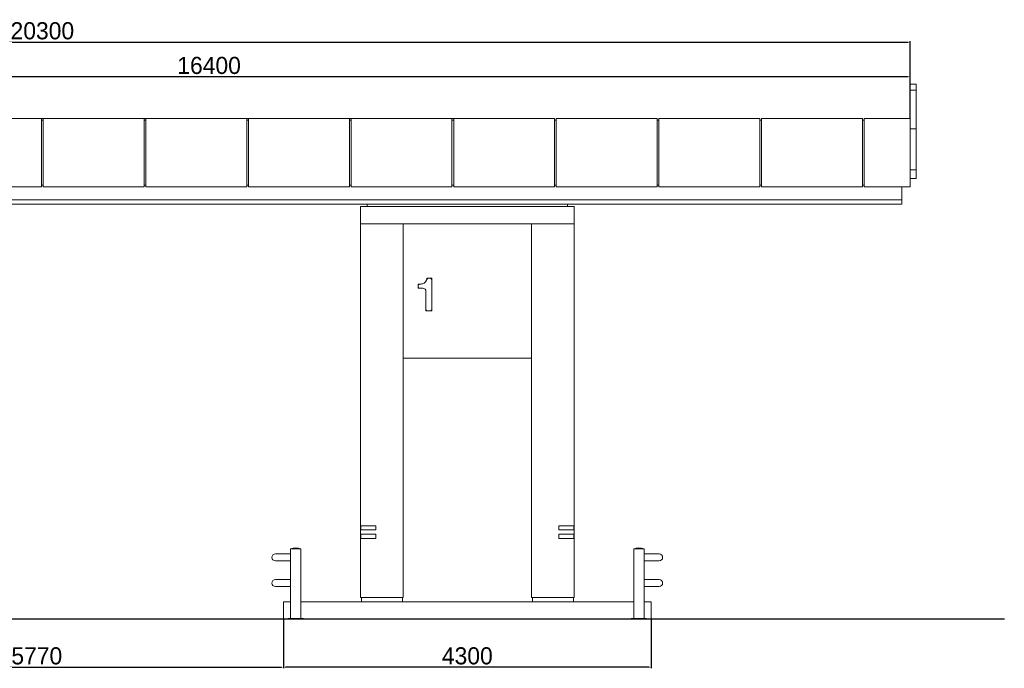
# Model space of a CAD drawing. Header units: feet. Extents: x 1702076 to 1880744, y 4858210 to 4922488.
# Tile 19 of 27: x 1838560 to 1850075, y 4881104 to 4888685. Entities that reach past the tile are written whole.
import ezdxf

# ---------------------------------------------------------------- set-up
doc = ezdxf.new("R2010")
doc.units = ezdxf.units.FT
doc.header["$MEASUREMENT"] = 0
doc.header["$PDMODE"] = 98
doc.header["$PDSIZE"] = 0.3
doc.dimstyles.new('ISO-25', dxfattribs={"dimscale": 15, "dimtxt": 20, "dimasz": 2.5, "dimexe": 1.25, "dimexo": 0.625, "dimgap": 3, "dimtad": 1, "dimdec": 0, "dimtxsty": 'Standard', "dimcen": 2.5, "dimadec": 0, "dimazin": 0, "dimtfac": 1, "dimtdec": 0, "dimtmove": 0, "dimatfit": 3, "dimfxl": 1.25, "dimarcsym": 0})

# ---------------------------------------------------------------- blocks, each defined once
blk = doc.blocks.new('*D5368')
at = {"color": 0, "lineweight": -2, "transparency": 16777216}
for p, q in [((1828675, 4887537), (1828675, 4888435)), ((1828700, 4888422), (1848950, 4888422)), ((1848975, 4887537), (1848975, 4888435))]:
    blk.add_line(p, q, dxfattribs=at)
at = {"color": 0, "lineweight": 5, "transparency": 16777216}
for points in [[(1828700, 4888426), (1828700, 4888418), (1828675, 4888422)], [(1848950, 4888426), (1848950, 4888418), (1848975, 4888422)]]:
    blk.add_solid(points, dxfattribs=at)
at = {"layer": 'Defpoints', "color": 0, "lineweight": 5, "transparency": 16777216}
for p in [(1848975, 4888422), (1828675, 4887530), (1848975, 4887530)]:
    blk.add_point(p, dxfattribs=at)
at = {"color": 0, "lineweight": 5, "transparency": 16777216, "insert": (1838825, 4888554), "char_height": 200, "attachment_point": 5}
blk.add_mtext('20300', dxfattribs=at)
blk = doc.blocks.new('*D5369')
at = {"color": 0, "lineweight": -2, "transparency": 16777216}
for p, q in [((1832575, 4886837), (1832575, 4888030)), ((1848950, 4888017), (1832600, 4888017)), ((1848975, 4887537), (1848975, 4888030))]:
    blk.add_line(p, q, dxfattribs=at)
at = {"color": 0, "lineweight": 5, "transparency": 16777216}
for points in [[(1832600, 4888021), (1832600, 4888013), (1832575, 4888017)], [(1848950, 4888021), (1848950, 4888013), (1848975, 4888017)]]:
    blk.add_solid(points, dxfattribs=at)
at = {"layer": 'Defpoints', "color": 0, "lineweight": 5, "transparency": 16777216}
for p in [(1832575, 4888017), (1848975, 4887530), (1832575, 4886830)]:
    blk.add_point(p, dxfattribs=at)
at = {"color": 0, "lineweight": 5, "transparency": 16777216, "insert": (1840775, 4888149), "char_height": 200, "attachment_point": 5}
blk.add_mtext('16400', dxfattribs=at)
blk = doc.blocks.new('*D5371')
at = {"color": 0, "lineweight": -2, "transparency": 16777216}
for p, q in [((1835875, 4881674), (1835875, 4881104)), ((1841645, 4881674), (1841645, 4881104)), ((1835900, 4881116), (1841620, 4881116))]:
    blk.add_line(p, q, dxfattribs=at)
at = {"color": 0, "lineweight": 5, "transparency": 16777216}
for points in [[(1835900, 4881120), (1835900, 4881112), (1835875, 4881116)], [(1841620, 4881120), (1841620, 4881112), (1841645, 4881116)]]:
    blk.add_solid(points, dxfattribs=at)
at = {"layer": 'Defpoints', "color": 0, "lineweight": 5, "transparency": 16777216}
for p in [(1835875, 4881680), (1841645, 4881680), (1841645, 4881116)]:
    blk.add_point(p, dxfattribs=at)
at = {"color": 0, "lineweight": 5, "transparency": 16777216, "insert": (1838760, 4881248), "char_height": 200, "attachment_point": 5}
blk.add_mtext('5770', dxfattribs=at)
blk = doc.blocks.new('*D5372')
at = {"color": 0, "lineweight": -2, "transparency": 16777216}
for p, q in [((1841645, 4881674), (1841645, 4881104)), ((1845945, 4881674), (1845945, 4881104)), ((1845920, 4881116), (1841670, 4881116))]:
    blk.add_line(p, q, dxfattribs=at)
at = {"color": 0, "lineweight": 5, "transparency": 16777216}
for points in [[(1841670, 4881120), (1841670, 4881112), (1841645, 4881116)], [(1845920, 4881120), (1845920, 4881112), (1845945, 4881116)]]:
    blk.add_solid(points, dxfattribs=at)
at = {"layer": 'Defpoints', "color": 0, "lineweight": 5, "transparency": 16777216}
for p in [(1841645, 4881680), (1845945, 4881680), (1841645, 4881116)]:
    blk.add_point(p, dxfattribs=at)
at = {"color": 0, "lineweight": 5, "transparency": 16777216, "insert": (1843795, 4881248), "char_height": 200, "attachment_point": 5}
blk.add_mtext('4300', dxfattribs=at)
blk = doc.blocks.new('A$C5dcad150')
at = {"color": 0, "linetype": 'Continuous', "lineweight": 0, "extrusion": (0, 1, 0)}
for p, q in [((18300, 10717), (18370, 10717)), ((18300, 10647), (18370, 10647)), ((8140, 10317), (6960, 10317)), ((8160, 10317), (8140, 10317)), ((8140, 10317), (8140, 9517)), ((8160, 10297), (8140, 10297)), ((9340, 10317), (8160, 10317)), ((8160, 9517), (8160, 10317)), ((9360, 10317), (9340, 10317)), ((9340, 10317), (9340, 9517)), ((9360, 10297), (9340, 10297)), ((9360, 10317), (10540, 10317)), ((9360, 10317), (9360, 9517)), ((10560, 10317), (10540, 10317)), ((10540, 9517), (10540, 10317)), ((10540, 10297), (10560, 10297)), ((10560, 10317), (11740, 10317)), ((10560, 10317), (10560, 9517)), ((11760, 10317), (11740, 10317)), ((11740, 9517), (11740, 10317)), ((11740, 10297), (11760, 10297)), ((11760, 10317), (12940, 10317)), ((11760, 10317), (11760, 9517)), ((12960, 10317), (12940, 10317)), ((12940, 9517), (12940, 10317)), ((12940, 10297), (12960, 10297)), ((12960, 10317), (14140, 10317)), ((12960, 10317), (12960, 9517)), ((14140, 9517), (14140, 10317)), ((14140, 10297), (14160, 10297)), ((14160, 10317), (15340, 10317)), ((14160, 10317), (14160, 9517)), ((15340, 9517), (15340, 10317)), ((15340, 10297), (15360, 10297)), ((15360, 10317), (16540, 10317)), ((15360, 10317), (15360, 9517)), ((16540, 9517), (16540, 10317)), ((16540, 10297), (16560, 10297)), ((16560, 10317), (17740, 10317)), ((16560, 10317), (16560, 9517)), ((17740, 9517), (17740, 10317)), ((17740, 10297), (17760, 10297)), ((17760, 9517), (17760, 10317)), ((17760, 10317), (18300, 10317)), ((18300, 10317), (18300, 9517)), ((18300, 10197), (18370, 10197)), ((18300, 9717), (18370, 9717)), ((18370, 9617), (18370, 9717)), ((18300, 9617), (18370, 9617)), ((18300, 9617), (18370, 9617)), ((18370, 9617), (18370, 9617)), ((18370, 9617), (18370, 9617)), ((6960, 9517), (8140, 9517)), ((8140, 9537), (8160, 9537)), ((8160, 9517), (9340, 9517)), ((9360, 9537), (9340, 9537)), ((10540, 9517), (9360, 9517)), ((10560, 9537), (10540, 9537)), ((11740, 9517), (10560, 9517)), ((11760, 9537), (11740, 9537)), ((12940, 9517), (11760, 9517)), ((12960, 9537), (12940, 9537)), ((14140, 9517), (12960, 9517)), ((14160, 9537), (14140, 9537)), ((15340, 9517), (14160, 9517)), ((15360, 9537), (15340, 9537)), ((16540, 9517), (15360, 9517)), ((16560, 9537), (16540, 9537)), ((17740, 9517), (16560, 9517)), ((17760, 9537), (17740, 9537)), ((18300, 9517), (17760, 9517)), ((18200, 9517), (18200, 9367)), ((-1900, 9367), (18200, 9367)), ((-1900, 9367), (18200, 9367)), ((18200, 9367), (18200, 9317)), ((18200, 9317), (-1900, 9317)), ((11870, 9287), (11870, 9087)), ((14370, 9287), (11870, 9287)), ((11950, 9287), (11950, 9317)), ((14290, 9287), (14290, 9317)), ((14370, 9287), (14370, 9087)), ((11870, 8667), (11870, 9087)), ((14370, 9087), (11870, 9087)), ((12370, 9087), (12370, 8667)), ((13870, 8667), (13870, 9087)), ((14370, 9087), (14370, 8667)), ((11870, 8667), (11870, 5557)), ((12370, 8667), (12370, 4717)), ((13870, 4717), (13870, 8667)), ((14370, 8667), (14370, 5557)), ((12704, 8449), (12648, 8449)), ((12704, 8449), (12694, 8439)), ((12704, 8067), (12704, 8449)), ((12554, 8379), (12543, 8379)), ((12543, 8379), (12553, 8369)), ((12543, 8379), (12543, 8333)), ((12543, 8333), (12553, 8343)), ((12543, 8333), (12598, 8333)), ((12635, 8295), (12635, 8067)), ((12635, 8067), (12645, 8077)), ((12635, 8067), (12704, 8067)), ((12704, 8067), (12694, 8077)), ((13870, 7517), (12370, 7517)), ((11870, 5557), (11870, 5507)), ((12050, 5557), (11870, 5557)), ((11875, 5557), (11875, 5507)), ((12050, 5507), (12050, 5557)), ((14190, 5507), (14190, 5557)), ((14370, 5557), (14190, 5557)), ((14365, 5557), (14365, 5507)), ((14370, 5507), (14370, 5557)), ((11870, 5507), (11870, 5457)), ((11870, 5507), (12050, 5507)), ((11870, 5457), (11870, 5407)), ((12050, 5457), (11870, 5457)), ((11875, 5457), (11875, 5407)), ((12050, 5407), (12050, 5457)), ((14190, 5507), (14370, 5507)), ((14190, 5457), (14190, 5407)), ((14370, 5457), (14190, 5457)), ((14365, 5457), (14365, 5407)), ((14370, 5507), (14370, 5457)), ((14370, 5407), (14370, 5457)), ((11870, 5407), (11870, 4717)), ((11870, 5407), (12050, 5407)), ((14190, 5407), (14370, 5407)), ((14370, 5407), (14370, 4717)), ((11053, 5227), (10875, 5227)), ((11055, 5287), (11053, 5287)), ((11053, 4472), (11053, 5287)), ((11173, 5287), (11055, 5287)), ((11173, 4472), (11173, 5287)), ((15066, 5287), (15184, 5287)), ((15066, 5287), (15066, 4472)), ((15184, 5287), (15186, 5287)), ((15186, 5287), (15186, 4472)), ((15364, 5227), (15186, 5227)), ((10875, 5147), (11053, 5147)), ((15186, 5147), (15364, 5147)), ((11053, 4927), (10875, 4927)), ((10875, 4847), (11053, 4847)), ((15364, 4927), (15186, 4927)), ((15186, 4847), (15364, 4847)), ((10970, 4667), (11053, 4667)), ((10970, 4667), (10970, 4467)), ((11173, 4667), (11570, 4667)), ((14670, 4667), (11570, 4667)), ((12370, 4717), (11870, 4717)), ((11880, 4667), (11880, 4717)), ((12360, 4667), (12360, 4717)), ((14370, 4717), (13870, 4717)), ((13880, 4667), (13880, 4717)), ((14360, 4667), (14360, 4717)), ((14670, 4667), (15066, 4667)), ((15186, 4667), (15270, 4667)), ((15270, 4667), (15270, 4467)), ((10970, 4467), (11023, 4467)), ((11203, 4472), (11023, 4472)), ((11023, 4467), (11023, 4472)), ((11203, 4467), (11023, 4467)), ((11203, 4467), (11203, 4472)), ((11203, 4467), (11570, 4467)), ((14670, 4467), (11570, 4467)), ((14670, 4467), (15036, 4467)), ((15036, 4472), (15216, 4472)), ((15036, 4472), (15036, 4467)), ((15036, 4467), (15216, 4467)), ((15216, 4472), (15216, 4467)), ((15216, 4467), (15270, 4467))]:
    blk.add_line(p, q, dxfattribs=at)
at = {"lineweight": 30}
blk.add_lwpolyline([(-3100, 4467), (19400, 4467)], dxfattribs=at)
at = {"color": 0, "linetype": 'Continuous', "lineweight": 0, "extrusion": (0, 0, -1)}
for centre, radius, start, end in [((-12574, 8455), 73.7, 185.0063, 253.9286), ((-12554, 8526), 147, 253.9286, 270), ((-12598, 8295), 37.5, 90, 180), ((-11113, 5112), 185, 71.0754, 108.9246), ((-15126, 5112), 185, 71.0754, 108.9246), ((-10875, 5187), 40, 270, 90), ((-15364, 5187), 40, 90, 270), ((-10875, 4887), 40, 270, 90), ((-15364, 4887), 40, 90, 270)]:
    blk.add_arc(centre, radius, start, end, dxfattribs=at)
at = {"color": 0, "linetype": 'Continuous', "lineweight": 0}
for points, weights, knots in [([(18300, 10717), (18300, 10717), (18300, 10712), (18300, 10701), (18300, 10687)], [0.903578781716, 0.889422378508, 1, 0.803944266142, 1], [7.727312, 7.727312, 7.727312, 8.445747, 8.445747, 9.719543, 9.719543, 9.719543]), ([(18300, 10647), (18300, 10647), (18300, 10647), (18300, 10647), (18300, 10646), (18300, 10526), (18300, 10442), (18300, 10393), (18300, 10323), (18300, 10320), (18300, 10317)], [0.917855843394, 0.924272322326, 1, 0.834523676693, 1, 0.892644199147, 1, 0.920263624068, 1, 0.996029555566, 0.992454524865], [3.567416, 3.567416, 3.567416, 4.101502, 4.101502, 5.268559, 5.268559, 6.203796, 6.203796, 7.007882, 7.007882, 7.047921, 7.047921, 7.047921])]:
    blk.add_rational_spline(points, weights, degree=2, knots=knots, dxfattribs=at)
for points, knots in [([(18370, 10717), (18370, 10717), (18370, 10717), (18370, 10717), (18370, 10716), (18370, 10714), (18370, 10712), (18370, 10708), (18370, 10706), (18370, 10700), (18370, 10698), (18370, 10692), (18370, 10689), (18370, 10687)], [-42.882569, -42.882569, -42.882569, -42.882569, -42.05044, -42.05044, -33.492871, -33.492871, -25.11128, -25.11128, -16.96365, -16.96365, -8.501115, -8.501115, 0, 0, 0, 0]), ([(18370, 10647), (18370, 10647), (18370, 10647), (18370, 10647), (18370, 10647), (18370, 10647), (18370, 10647), (18370, 10647), (18370, 10647), (18370, 10646), (18370, 10646), (18370, 10642), (18370, 10638), (18370, 10627), (18370, 10619), (18370, 10580), (18370, 10549), (18370, 10492), (18370, 10465), (18370, 10442), (18370, 10441), (18370, 10439), (18370, 10438), (18370, 10421), (18370, 10403), (18370, 10363), (18370, 10341), (18370, 10298), (18370, 10277), (18370, 10238), (18370, 10220), (18370, 10204)], [-510.355088, -510.355088, -510.355088, -510.355088, -510.143517, -510.143517, -509.534846, -509.534846, -508.954671, -508.954671, -508.352326, -508.352326, -507.227335, -507.227335, -494.831263, -494.831263, -470.117036, -470.117036, -370.728115, -370.728115, -269.051614, -269.051614, -262.945155, -262.945155, -258.602221, -258.602221, -194.832952, -194.832952, -129.120568, -129.120568, -65.485114, -65.485114, 0, 0, 0, 0]), ([(18370, 10204), (18370, 10203), (18370, 10201), (18370, 10198), (18370, 10197), (18370, 10197)], [-16.557237, -16.557237, -16.557237, -16.557237, -8.278618, -8.278618, 0, 0, 0, 0]), ([(18370, 10197), (18370, 10162), (18370, 10124), (18370, 10075), (18370, 10067), (18370, 10054), (18370, 10045), (18370, 9999), (18370, 9962), (18370, 9885), (18370, 9848), (18370, 9779), (18370, 9749), (18370, 9724), (18370, 9724), (18370, 9723), (18370, 9723), (18370, 9722), (18370, 9722), (18370, 9719), (18370, 9718), (18370, 9717), (18370, 9717), (18370, 9717)], [-3532.598961, -3532.598961, -3532.598961, -3532.598961, -3187.564884, -3187.564884, -3102.18954, -3102.18954, -2868.30288, -2868.30288, -1965.730116, -1965.730116, -1028.305041, -1028.305041, -86.179929, -86.179929, -85.389041, -85.389041, -82.877839, -82.877839, -77.874731, -77.874731, -57.841162, -57.841162, -50.679869, -50.679869, -50.679869, -50.679869]), ([(12656, 8439), (12656, 8439), (12656, 8439), (12656, 8440), (12655, 8441), (12653, 8443), (12652, 8444), (12651, 8445), (12650, 8446), (12649, 8448), (12648, 8448), (12648, 8449), (12648, 8449), (12648, 8449)], [-0.005663, -0.005663, -0.005663, -0.005663, 0, 0, 3.935442, 3.935442, 7.779508, 7.779508, 12.097227, 12.097227, 15.424738, 15.424738, 18.36786, 18.36786, 18.36786, 18.36786])]:
    blk.add_open_spline(points, degree=3, knots=knots, dxfattribs=at)
blk.add_rational_spline([(18300, 10687), (18300, 10667), (18300, 10647)], [1, 0.980617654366, 0.966329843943], degree=2, dxfattribs=at)
blk.add_open_spline([(18370, 10687), (18370, 10674), (18370, 10660), (18370, 10647)], degree=3, dxfattribs=at)

msp = doc.modelspace()

# ---------------------------------------------------------------- block references
msp.add_blockref('A$C5dcad150', (1830675.7, 4877213.4))

# ---------------------------------------------------------------- dimensions: what is measured, and where the dimension line sits
at = {"color": 1, "lineweight": 5}
for base, p1, p2, picture, middle in [((1848975.3, 4888422.1), (1828675.3, 4887530.3), (1848975.3, 4887530.3), '*D5368', (1838825.3, 4888553.5)), ((1832575.3, 4888017.2), (1848975.3, 4887530.3), (1832575.3, 4886830.3), '*D5369', (1840775.3, 4888148.6)), ((1841645.3, 4881116.2), (1835875.3, 4881680.3), (1841645.3, 4881680.3), '*D5371', (1838760.3, 4881247.7))]:
    dim = msp.add_linear_dim(base=base, p1=p1, p2=p2, dimstyle='ISO-25', override={"dimscale": 10, "dimtmove": 1}, dxfattribs=at)
    dim.commit()
    dim.dimension.update_dxf_attribs({"geometry": picture, "text_midpoint": middle})
dim = msp.add_linear_dim(base=(1841645.3, 4881116.2), p1=(1845945.3, 4881680.3), p2=(1841645.3, 4881680.3), angle=180, dimstyle='ISO-25', override={"dimscale": 10, "dimtmove": 1}, dxfattribs=at)
dim.commit()
dim.dimension.update_dxf_attribs({"geometry": '*D5372', "text_midpoint": (1843795.3, 4881247.6)})

doc.saveas('drawing.dxf')
